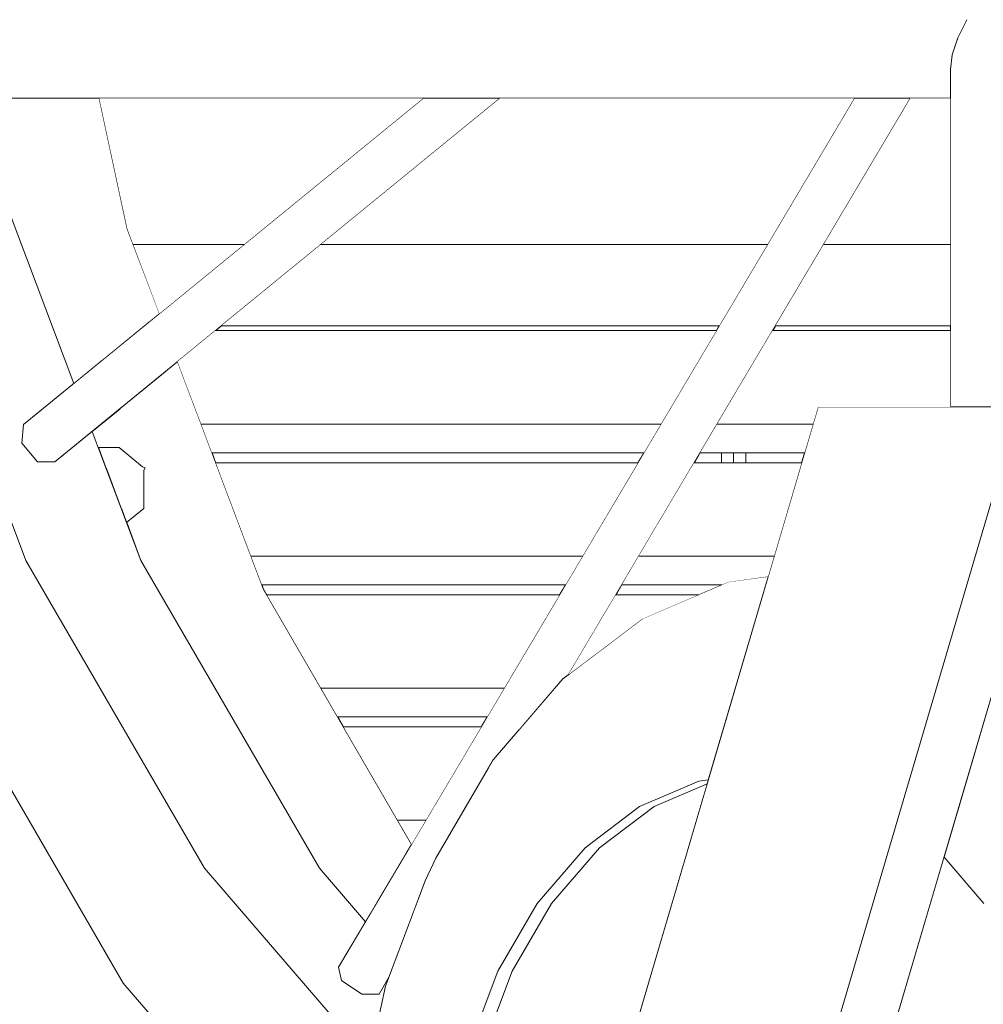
# Model space of a CAD drawing. Header units: millimetres. Extents: x 90539 to 127778, y -34922 to 14506.
# Tile 78 of 256: x 110870 to 110988, y 106 to 228. Entities that reach past the tile are written whole.
import ezdxf

# ---------------------------------------------------------------- set-up
doc = ezdxf.new("R2010")
doc.units = ezdxf.units.MM
doc.header["$MEASUREMENT"] = 0
doc.linetypes.add('Wipeout_Contour', pattern=[1000, 0, -1000])
for name, color, linetype in [('Nowe_A-Meble-Kuchnia', 7, 'Continuous'), ('Nowe_A-Niepełnosprawni', 7, 'Continuous'), ('Nowe_A-Wymiary-Wewnętrzne', 7, 'Continuous'), ('Nowe_A-Wymiary-Zewnętrzne', 7, 'Continuous'), ('Nowe_A-Ściany-Działowe', 7, 'Continuous'), ('Nowe_Drzwi Archicad', 7, 'Continuous')]:
    doc.layers.add(name, color=color, linetype=linetype)
for name, color, linetype, lineweight in [('Nowe_A-Meble-Kuchnia_Nr_pióra__4', 7, 'Continuous', 13), ('Nowe_A-Niepełnosprawni_Nr_pióra__4', 7, 'Continuous', 13), ('Nowe_A-Wymiary-Wewnętrzne_Nr_pióra__46', 5, 'Continuous', 15), ('Nowe_A-Wymiary-Zewnętrzne_Nr_pióra__46', 5, 'Continuous', 15), ('Nowe_Drzwi Archicad_Nr_pióra__3', 7, 'Continuous', 13)]:
    doc.layers.add(name, color=color, linetype=linetype, lineweight=lineweight)
for name, color, linetype, lineweight, true_color in [('Nowe_A-Wymiary-Wewnętrzne_Nr_pióra__45', 7, 'Continuous', 15, 0x40a5ff), ('Nowe_A-Wymiary-Wewnętrzne_Nr_pióra__85', 7, 'Continuous', 13, 0x80c2ff), ('Nowe_A-Wymiary-Zewnętrzne_Nr_pióra__45', 7, 'Continuous', 15, 0x40a5ff), ('Nowe_A-Wymiary-Zewnętrzne_Nr_pióra__85', 7, 'Continuous', 13, 0x80c2ff)]:
    doc.layers.add(name, color=color, linetype=linetype, lineweight=lineweight, true_color=true_color)
doc.styles.add('STYL_AUTOMATYCZNY_2', font='arial.ttf')
doc.dimstyles.new('STYL_AUTOMATYCZNY__1', dxfattribs={"dimtxt": 125, "dimasz": 47.5, "dimexe": 0.18, "dimexo": 20, "dimgap": 0, "dimtad": 1, "dimdec": 1, "dimlfac": 0.1, "dimzin": 0, "dimdsep": 46, "dimtxsty": 'STYL_AUTOMATYCZNY_2', "dimblk": 'ARROWHEAD_11', "dimblk1": 'ARROWHEAD_11', "dimblk2": 'ARROWHEAD_11', "dimcen": 0.09, "dimclrd": 256, "dimclre": 256, "dimclrt": 5, "dimadec": 1, "dimazin": 0, "dimtfac": 1, "dimtdec": 4, "dimtmove": 0, "dimatfit": 3, "dimfxl": 0, "dimtolj": 1, "dimtzin": 0, "dimarcsym": 0})

# ---------------------------------------------------------------- blocks, each defined once
blk = doc.blocks.new('ElemPrzekroju_19')
at = {"color": 254, "linetype": 'Wipeout_Contour', "lineweight": 0, "ltscale": 443700.360986}
blk.add_wipeout([(110893.83, 189.39), (110955.48, 189.39), (110955.84, 190), (110894.58, 190)], dxfattribs=at).dxf.layer = 'Nowe_A-Meble-Kuchnia'
at = {"color": 254, "linetype": 'Wipeout_Contour', "lineweight": 0, "ltscale": 443680.212488}
blk.add_wipeout([(110946.56, 174.36), (110893.4, 174.36), (110893.87, 173.14), (110945.83, 173.14)], dxfattribs=at).dxf.layer = 'Nowe_A-Meble-Kuchnia'
at = {"color": 254, "linetype": 'Wipeout_Contour', "lineweight": 0, "ltscale": 443827.927615}
blk.add_wipeout([(110956.1, 174.36), (110956.1, 173.14), (110957.6, 173.14), (110957.6, 174.36)], dxfattribs=at).dxf.layer = 'Nowe_A-Meble-Kuchnia'
at = {"color": 254, "linetype": 'Wipeout_Contour', "lineweight": 0, "ltscale": 554573.596036}
blk.add_wipeout([(110936.92, 158.11), (110899.55, 158.11), (110899.72, 157.65), (110900.16, 156.89), (110936.19, 156.89)], dxfattribs=at).dxf.layer = 'Nowe_A-Meble-Kuchnia'
at = {"color": 254, "linetype": 'Wipeout_Contour', "lineweight": 0, "ltscale": 332869.172082}
blk.add_wipeout([(110956.1, 158.09), (110956.14, 158.11), (110956.1, 158.11)], dxfattribs=at).dxf.layer = 'Nowe_A-Meble-Kuchnia'
at = {"color": 254, "linetype": 'Wipeout_Contour', "lineweight": 0, "ltscale": 443672.659514}
blk.add_wipeout([(110908.88, 141.86), (110909.59, 140.64), (110926.55, 140.64), (110927.28, 141.86)], dxfattribs=at).dxf.layer = 'Nowe_A-Meble-Kuchnia'
at = {"color": 254, "linetype": 'Wipeout_Contour', "lineweight": 0, "ltscale": 443818.747912}
blk.add_wipeout([(110953.48, 174.36), (110952.75, 173.14), (110956.1, 173.14), (110956.1, 174.36)], dxfattribs=at).dxf.layer = 'Nowe_A-Meble-Kuchnia'
at = {"color": 254, "linetype": 'Wipeout_Contour', "lineweight": 0, "ltscale": 554752.646896}
blk.add_wipeout([(110943.84, 158.11), (110943.11, 156.89), (110953.29, 156.89), (110956.1, 158.09), (110956.1, 158.11)], dxfattribs=at).dxf.layer = 'Nowe_A-Meble-Kuchnia'
at = {"layer": 'Nowe_A-Meble-Kuchnia_Nr_pióra__4', "color": 7, "linetype": 'Continuous', "lineweight": 13}
blk.add_line((110956.1, 173.14), (110956.1, 174.36), dxfattribs=at)
blk = doc.blocks.new('ElemPrzekroju_20')
at = {"color": 254, "linetype": 'Wipeout_Contour', "lineweight": 0, "ltscale": 443894.340782}
blk.add_wipeout([(110962.76, 190), (110962.39, 189.39), (110984.28, 189.39), (110984.28, 190)], dxfattribs=at).dxf.layer = 'Nowe_A-Meble-Kuchnia'
at = {"color": 254, "linetype": 'Wipeout_Contour', "lineweight": 0, "ltscale": 443833.927557}
blk.add_wipeout([(110957.6, 174.36), (110957.6, 173.14), (110959.1, 173.14), (110959.1, 174.36)], dxfattribs=at).dxf.layer = 'Nowe_A-Meble-Kuchnia'
at = {"layer": 'Nowe_A-Meble-Kuchnia_Nr_pióra__4', "color": 7, "linetype": 'Continuous', "lineweight": 13}
blk.add_line((110957.6, 173.14), (110957.6, 174.36), dxfattribs=at)
at = {"color": 254, "linetype": 'Wipeout_Contour', "lineweight": 0, "ltscale": 443851.093774}
blk.add_wipeout([(110959.1, 173.14), (110965.97, 173.14), (110966.33, 174.36), (110959.1, 174.36)], dxfattribs=at).dxf.layer = 'Nowe_A-Meble-Kuchnia'
at = {"layer": 'Nowe_A-Meble-Kuchnia_Nr_pióra__4', "color": 7, "linetype": 'Continuous', "lineweight": 13}
blk.add_line((110959.1, 174.36), (110959.1, 173.14), dxfattribs=at)
blk = doc.blocks.new('ElemPrzekroju_23')
at = {"color": 254, "linetype": 'Wipeout_Contour', "lineweight": 0, "ltscale": 443956.080883}
blk.add_wipeout([(110989.61, 327.66), (110987.79, 330), (110987.79, 180), (110989.61, 180)], dxfattribs=at).dxf.layer = 'Nowe_A-Niepełnosprawni'
at = {"color": 254, "linetype": 'Wipeout_Contour', "lineweight": 0, "ltscale": 554408.01294}
blk.add_wipeout([(110882.14, 179.85), (110878.65, 176.99), (110879.4, 175), (110881.97, 175), (110884.87, 172.63)], dxfattribs=at).dxf.layer = 'Nowe_A-Niepełnosprawni'
at = {"color": 254, "linetype": 'Wipeout_Contour', "lineweight": 0, "ltscale": 443957.410038}
blk.add_wipeout([(110989.48, 144.91), (110984.92, 129.45), (110993.22, 142.36), (110989.54, 145.14)], dxfattribs=at).dxf.layer = 'Nowe_A-Niepełnosprawni'
at = {"color": 254, "linetype": 'Wipeout_Contour', "lineweight": 0, "ltscale": 443695.219332}
blk.add_wipeout([(110928, 136.57), (110920.96, 124.45), (110919.66, 121.67), (110926.25, 133.03)], dxfattribs=at).dxf.layer = 'Nowe_A-Niepełnosprawni'
at = {"color": 254, "linetype": 'Wipeout_Contour', "lineweight": 0, "ltscale": 554481.424491}
blk.add_wipeout([(110872.82, 91.4), (110904.43, 54.72), (110911.1, 74.54), (110911, 76), (110882.49, 109.08)], dxfattribs=at).dxf.layer = 'Nowe_A-Niepełnosprawni'
at = {"color": 254, "linetype": 'Wipeout_Contour', "lineweight": 0, "ltscale": 443674.386186}
blk.add_wipeout([(110914.76, 108.7), (110911.74, 94.63), (110922.78, 90.73), (110924.99, 101.05)], dxfattribs=at).dxf.layer = 'Nowe_A-Niepełnosprawni'
at = {"color": 254, "linetype": 'Wipeout_Contour', "lineweight": 0, "ltscale": 443948.956812}
blk.add_wipeout([(110986.3, 227.66), (110986.3, 180), (110987.79, 180), (110987.79, 230)], dxfattribs=at).dxf.layer = 'Nowe_A-Niepełnosprawni'
at = {"color": 254, "linetype": 'Wipeout_Contour', "lineweight": 0, "ltscale": 998074.726965}
blk.add_wipeout([(110885.03, 167.5), (110882.89, 165.76), (110884.65, 161.11), (110906.64, 123.22), (110912.31, 116.64), (110913.39, 118.45), (110913.07, 118.82), (110890.54, 157.65), (110885.03, 172.21)], dxfattribs=at).dxf.layer = 'Nowe_A-Niepełnosprawni'
at = {"color": 254, "linetype": 'Wipeout_Contour', "lineweight": 0, "ltscale": 443725.509101}
blk.add_wipeout([(110936.57, 146.52), (110928, 136.57), (110926.25, 133.03), (110934.29, 142.36)], dxfattribs=at).dxf.layer = 'Nowe_A-Niepełnosprawni'
at = {"color": 254, "linetype": 'Wipeout_Contour', "lineweight": 0, "ltscale": 554952.287077}
blk.add_wipeout([(110983.5, 124.61), (110988.42, 118.89), (111001.25, 133.03), (110993.22, 142.36), (110984.92, 129.45)], dxfattribs=at).dxf.layer = 'Nowe_A-Niepełnosprawni'
at = {"color": 254, "linetype": 'Wipeout_Contour', "lineweight": 0, "ltscale": 443688.122451}
blk.add_wipeout([(110919.66, 121.67), (110914.76, 108.7), (110924.99, 101.05), (110928.59, 110.56)], dxfattribs=at).dxf.layer = 'Nowe_A-Niepełnosprawni'
at = {"color": 254, "linetype": 'Wipeout_Contour', "lineweight": 0, "ltscale": 443943.744854}
blk.add_wipeout([(110985.19, 180), (110986.3, 180), (110986.3, 227.66), (110985.19, 225.41)], dxfattribs=at).dxf.layer = 'Nowe_A-Niepełnosprawni'
at = {"color": 254, "linetype": 'Wipeout_Contour', "lineweight": 0, "ltscale": 776214.99781}
blk.add_wipeout([(110887.95, 184.59), (110882.14, 179.85), (110884.87, 172.63), (110885.19, 172.5), (110885.03, 172.21), (110890.54, 157.65), (110897.34, 159.74)], dxfattribs=at).dxf.layer = 'Nowe_A-Niepełnosprawni'
at = {"color": 254, "linetype": 'Wipeout_Contour', "lineweight": 0, "ltscale": 443761.10852}
blk.add_wipeout([(110946.35, 153.91), (110936.57, 146.52), (110934.29, 142.36), (110943.46, 149.29)], dxfattribs=at).dxf.layer = 'Nowe_A-Niepełnosprawni'
at = {"color": 254, "linetype": 'Wipeout_Contour', "lineweight": 0, "ltscale": 443461.158521}
blk.add_wipeout([(110858.75, 150), (110846.88, 136.11), (110872.82, 91.4), (110882.49, 109.08)], dxfattribs=at).dxf.layer = 'Nowe_A-Niepełnosprawni'
at = {"color": 254, "linetype": 'Wipeout_Contour', "lineweight": 0, "ltscale": 443708.059991}
blk.add_wipeout([(110926.25, 133.03), (110919.66, 121.67), (110928.59, 110.56), (110933.42, 118.89)], dxfattribs=at).dxf.layer = 'Nowe_A-Niepełnosprawni'
at = {"color": 254, "linetype": 'Wipeout_Contour', "lineweight": 0, "ltscale": 443940.152502}
blk.add_wipeout([(110984.51, 223.33), (110984.51, 180), (110985.19, 180), (110985.19, 225.41)], dxfattribs=at).dxf.layer = 'Nowe_A-Niepełnosprawni'
at = {"color": 254, "linetype": 'Wipeout_Contour', "lineweight": 0, "ltscale": 443574.815942}
blk.add_wipeout([(110887.95, 184.59), (110897.34, 159.74), (110899.72, 157.65), (110889.16, 185.58)], dxfattribs=at).dxf.layer = 'Nowe_A-Niepełnosprawni'
at = {"color": 254, "linetype": 'Wipeout_Contour', "lineweight": 0, "ltscale": 554412.407278}
blk.add_wipeout([(110881.97, 175), (110879.4, 175), (110880.34, 172.5), (110885.19, 172.5), (110884.87, 172.63)], dxfattribs=at).dxf.layer = 'Nowe_A-Niepełnosprawni'
at = {"color": 254, "linetype": 'Wipeout_Contour', "lineweight": 0, "ltscale": 332650.799476}
blk.add_wipeout([(110882.23, 167.5), (110882.89, 165.76), (110885.03, 167.5)], dxfattribs=at).dxf.layer = 'Nowe_A-Niepełnosprawni'
at = {"color": 254, "linetype": 'Wipeout_Contour', "lineweight": 0, "ltscale": 443800.647437}
blk.add_wipeout([(110956.96, 158.46), (110946.35, 153.91), (110943.46, 149.29), (110953.41, 153.56)], dxfattribs=at).dxf.layer = 'Nowe_A-Niepełnosprawni'
at = {"color": 254, "linetype": 'Wipeout_Contour', "lineweight": 0, "ltscale": 443733.426248}
blk.add_wipeout([(110934.29, 142.36), (110926.25, 133.03), (110933.42, 118.89), (110939.32, 125.73)], dxfattribs=at).dxf.layer = 'Nowe_A-Niepełnosprawni'
at = {"color": 254, "linetype": 'Wipeout_Contour', "lineweight": 0, "ltscale": 443442.699955}
blk.add_wipeout([(110846.88, 136.11), (110848.18, 133.33), (110874.56, 87.87), (110872.82, 91.4)], dxfattribs=at).dxf.layer = 'Nowe_A-Niepełnosprawni'
at = {"color": 254, "linetype": 'Wipeout_Contour', "lineweight": 0, "ltscale": 443710.901296}
blk.add_wipeout([(110928.59, 110.56), (110924.99, 101.05), (110926.76, 101.05), (110930.36, 110.56)], dxfattribs=at).dxf.layer = 'Nowe_A-Niepełnosprawni'
at = {"color": 254, "linetype": 'Wipeout_Contour', "lineweight": 0, "ltscale": 443626.28554}
blk.add_wipeout([(110827.17, 227.66), (110826.69, 225.41), (110985.19, 225.41), (110986.3, 227.66)], dxfattribs=at).dxf.layer = 'Nowe_A-Niepełnosprawni'
at = {"color": 254, "linetype": 'Wipeout_Contour', "lineweight": 0, "ltscale": 443938.317782}
blk.add_wipeout([(110984.51, 223.33), (110984.28, 221.51), (110984.28, 180), (110984.51, 180)], dxfattribs=at).dxf.layer = 'Nowe_A-Niepełnosprawni'
at = {"color": 254, "linetype": 'Wipeout_Contour', "lineweight": 0, "ltscale": 554417.666552}
blk.add_wipeout([(110880.34, 172.5), (110882.23, 167.5), (110885.03, 167.5), (110885.03, 172.21), (110885.19, 172.5)], dxfattribs=at).dxf.layer = 'Nowe_A-Niepełnosprawni'
at = {"color": 254, "linetype": 'Wipeout_Contour', "lineweight": 0, "ltscale": 554532.08038}
blk.add_wipeout([(110897.34, 159.74), (110890.54, 157.65), (110913.07, 118.82), (110913.78, 119.11), (110917.39, 125.2)], dxfattribs=at).dxf.layer = 'Nowe_A-Niepełnosprawni'
at = {"color": 254, "linetype": 'Wipeout_Contour', "lineweight": 0, "ltscale": 443832.893925}
blk.add_wipeout([(110956.96, 158.46), (110953.41, 153.56), (110960.5, 154.55), (110961.85, 159.14)], dxfattribs=at).dxf.layer = 'Nowe_A-Niepełnosprawni'
at = {"color": 254, "linetype": 'Wipeout_Contour', "lineweight": 0, "ltscale": 443763.238599}
blk.add_wipeout([(110943.46, 149.29), (110934.29, 142.36), (110939.32, 125.73), (110946.04, 130.81)], dxfattribs=at).dxf.layer = 'Nowe_A-Niepełnosprawni'
at = {"color": 254, "linetype": 'Wipeout_Contour', "lineweight": 0, "ltscale": 554660.242943}
blk.add_wipeout([(110933.42, 118.89), (110928.59, 110.56), (110930.36, 110.56), (110932.48, 114.21), (110935.19, 118.89)], dxfattribs=at).dxf.layer = 'Nowe_A-Niepełnosprawni'
at = {"color": 254, "linetype": 'Wipeout_Contour', "lineweight": 0, "ltscale": 443619.666663}
blk.add_wipeout([(110825.15, 218.23), (110825.1, 218), (110984.28, 218), (110984.28, 218.23)], dxfattribs=at).dxf.layer = 'Nowe_A-Niepełnosprawni'
at = {"color": 254, "linetype": 'Wipeout_Contour', "lineweight": 0, "ltscale": 443632.714188}
blk.add_wipeout([(110899.72, 157.65), (110897.34, 159.74), (110917.39, 125.2), (110917.98, 126.19)], dxfattribs=at).dxf.layer = 'Nowe_A-Niepełnosprawni'
at = {"color": 254, "linetype": 'Wipeout_Contour', "lineweight": 0, "ltscale": 443796.3552}
blk.add_wipeout([(110953.41, 153.56), (110943.46, 149.29), (110946.04, 130.81), (110953.34, 133.94)], dxfattribs=at).dxf.layer = 'Nowe_A-Niepełnosprawni'
at = {"color": 254, "linetype": 'Wipeout_Contour', "lineweight": 0, "ltscale": 443749.289872}
blk.add_wipeout([(110939.32, 125.73), (110933.42, 118.89), (110935.19, 118.89), (110941.09, 125.73)], dxfattribs=at).dxf.layer = 'Nowe_A-Niepełnosprawni'
at = {"color": 254, "linetype": 'Wipeout_Contour', "lineweight": 0, "ltscale": 332740.47266}
blk.add_wipeout([(110913.78, 119.11), (110913.07, 118.82), (110913.39, 118.45)], dxfattribs=at).dxf.layer = 'Nowe_A-Niepełnosprawni'
at = {"color": 254, "linetype": 'Wipeout_Contour', "lineweight": 0, "ltscale": 443619.865577}
blk.add_wipeout([(110825.15, 218.23), (110984.28, 218.23), (110984.28, 218.91), (110825.3, 218.91)], dxfattribs=at).dxf.layer = 'Nowe_A-Niepełnosprawni'
at = {"color": 254, "linetype": 'Wipeout_Contour', "lineweight": 0, "ltscale": 443822.919826}
blk.add_wipeout([(110953.41, 153.56), (110953.34, 133.94), (110954.47, 134.1), (110960.5, 154.55)], dxfattribs=at).dxf.layer = 'Nowe_A-Niepełnosprawni'
at = {"color": 254, "linetype": 'Wipeout_Contour', "lineweight": 0, "ltscale": 443774.550906}
blk.add_wipeout([(110939.32, 125.73), (110941.09, 125.73), (110947.81, 130.81), (110946.04, 130.81)], dxfattribs=at).dxf.layer = 'Nowe_A-Niepełnosprawni'
at = {"color": 254, "linetype": 'Wipeout_Contour', "lineweight": 0, "ltscale": 665420.352642}
blk.add_wipeout([(110882.49, 109.08), (110911, 76), (110910.72, 80), (110911.74, 94.63), (110912.81, 99.64), (110892.49, 123.22)], dxfattribs=at).dxf.layer = 'Nowe_A-Niepełnosprawni'
at = {"color": 254, "linetype": 'Wipeout_Contour', "lineweight": 0, "ltscale": 443620.256418}
blk.add_wipeout([(110825.3, 218.91), (110984.28, 218.91), (110984.28, 220.02), (110825.53, 220.02)], dxfattribs=at).dxf.layer = 'Nowe_A-Niepełnosprawni'
at = {"color": 254, "linetype": 'Wipeout_Contour', "lineweight": 0, "ltscale": 665235.389297}
blk.add_wipeout([(110865.38, 218), (110868.31, 204.33), (110876.41, 182.9), (110879.91, 185.76), (110873.79, 201.94), (110870.35, 218)], dxfattribs=at).dxf.layer = 'Nowe_A-Niepełnosprawni'
at = {"color": 254, "linetype": 'Wipeout_Contour', "lineweight": 0, "ltscale": 443504.532756}
blk.add_wipeout([(110870.51, 161.11), (110858.75, 150), (110882.49, 109.08), (110892.49, 123.22)], dxfattribs=at).dxf.layer = 'Nowe_A-Niepełnosprawni'
at = {"color": 254, "linetype": 'Wipeout_Contour', "lineweight": 0, "ltscale": 554755.76904}
blk.add_wipeout([(110953.34, 133.94), (110946.04, 130.81), (110947.81, 130.81), (110954.33, 133.61), (110954.43, 133.94)], dxfattribs=at).dxf.layer = 'Nowe_A-Niepełnosprawni'
at = {"color": 254, "linetype": 'Wipeout_Contour', "lineweight": 0, "ltscale": 443620.824194}
blk.add_wipeout([(110825.85, 221.51), (110825.53, 220.02), (110984.28, 220.02), (110984.28, 221.51)], dxfattribs=at).dxf.layer = 'Nowe_A-Niepełnosprawni'
at = {"color": 254, "linetype": 'Wipeout_Contour', "lineweight": 0, "ltscale": 443503.471777}
blk.add_wipeout([(110870.35, 218), (110873.79, 201.94), (110880.85, 203.39), (110877.71, 218)], dxfattribs=at).dxf.layer = 'Nowe_A-Niepełnosprawni'
at = {"color": 254, "linetype": 'Wipeout_Contour', "lineweight": 0, "ltscale": 332862.018665}
blk.add_wipeout([(110953.34, 133.94), (110954.43, 133.94), (110954.47, 134.1)], dxfattribs=at).dxf.layer = 'Nowe_A-Niepełnosprawni'
at = {"color": 254, "linetype": 'Wipeout_Contour', "lineweight": 0, "ltscale": 1109096.238436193}
blk.add_wipeout([(110892.49, 123.22), (110912.81, 99.64), (110914.76, 108.7), (110915.17, 109.81), (110913.96, 107.75), (110911.83, 107.75), (110909.35, 109.4), (110908.99, 111.05), (110912.31, 116.64), (110906.64, 123.22)], dxfattribs=at).dxf.layer = 'Nowe_A-Niepełnosprawni'
at = {"color": 254, "linetype": 'Wipeout_Contour', "lineweight": 0, "ltscale": 443621.779184}
blk.add_wipeout([(110826.24, 223.33), (110825.85, 221.51), (110984.28, 221.51), (110984.51, 223.33)], dxfattribs=at).dxf.layer = 'Nowe_A-Niepełnosprawni'
at = {"color": 254, "linetype": 'Wipeout_Contour', "lineweight": 0, "ltscale": 443521.931118}
blk.add_wipeout([(110877.71, 218), (110880.85, 203.39), (110882.98, 201.94), (110879.53, 218)], dxfattribs=at).dxf.layer = 'Nowe_A-Niepełnosprawni'
at = {"color": 254, "linetype": 'Wipeout_Contour', "lineweight": 0, "ltscale": 443425.074773}
blk.add_wipeout([(110854.17, 204.33), (110841.11, 196.68), (110858.75, 150), (110870.51, 161.11)], dxfattribs=at).dxf.layer = 'Nowe_A-Niepełnosprawni'
at = {"color": 254, "linetype": 'Wipeout_Contour', "lineweight": 0, "ltscale": 6546638.056106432}
blk.add_wipeout([(110923.8, 80), (110924.55, 69.27), (110926.76, 58.95), (110930.36, 49.44), (110935.19, 41.11), (110941.09, 34.27), (110947.81, 29.19), (110955.1, 26.06), (110961.81, 25.12), (110968.51, 26.06), (110975.81, 29.19), (110982.53, 34.27), (110988.42, 41.11), (110993.26, 49.44), (110996.85, 58.95), (110999.07, 69.27), (110999.82, 80), (110999.07, 90.73), (110996.85, 101.05), (110993.26, 110.56), (110988.42, 118.89), (110983.5, 124.61), (110976.88, 102.16), (110977.69, 101.21), (110980.33, 96.67), (110982.29, 91.48), (110983.5, 85.85), (110983.91, 80), (110983.5, 74.15), (110982.29, 68.52), (110980.33, 63.33), (110977.69, 58.79), (110974.48, 55.06), (110970.81, 52.28), (110966.83, 50.58), (110962.69, 50), (110957.39, 50), (110953.25, 50.58), (110949.27, 52.28), (110945.6, 55.06), (110942.39, 58.79), (110941.68, 60), (110932.64, 60), (110936.68, 73.71), (110936.58, 74.15), (110936.18, 80), (110936.58, 85.85), (110937.79, 91.48), (110939.75, 96.67), (110942.39, 101.21), (110945.6, 104.94), (110945.96, 105.21), (110954.33, 133.61), (110947.81, 130.81), (110941.09, 125.73), (110935.19, 118.89), (110930.36, 110.56), (110926.76, 101.05), (110924.55, 90.73)], dxfattribs=at).dxf.layer = 'Nowe_A-Niepełnosprawni'
at = {"color": 254, "linetype": 'Wipeout_Contour', "lineweight": 0, "ltscale": 443623.545872}
blk.add_wipeout([(110826.24, 223.33), (110984.51, 223.33), (110985.19, 225.41), (110826.69, 225.41)], dxfattribs=at).dxf.layer = 'Nowe_A-Niepełnosprawni'
at = {"color": 254, "linetype": 'Wipeout_Contour', "lineweight": 0, "ltscale": 443520.85484}
blk.add_wipeout([(110880.85, 203.39), (110873.79, 201.94), (110879.91, 185.76), (110885.72, 190.5)], dxfattribs=at).dxf.layer = 'Nowe_A-Niepełnosprawni'
at = {"color": 254, "linetype": 'Wipeout_Contour', "lineweight": 0, "ltscale": 443914.732674}
blk.add_wipeout([(110957.39, 60), (110964.46, 60), (110999.82, 180), (110992.74, 180)], dxfattribs=at).dxf.layer = 'Nowe_A-Niepełnosprawni'
at = {"color": 254, "linetype": 'Wipeout_Contour', "lineweight": 0, "ltscale": 443554.658199}
blk.add_wipeout([(110884.65, 161.11), (110870.51, 161.11), (110892.49, 123.22), (110906.64, 123.22)], dxfattribs=at).dxf.layer = 'Nowe_A-Niepełnosprawni'
at = {"layer": 'Nowe_A-Niepełnosprawni_Nr_pióra__4', "color": 7, "linetype": 'Continuous', "lineweight": 13}
for p, q in [((110985.19, 225.41), (110986.3, 227.66)), ((110984.51, 223.33), (110985.19, 225.41)), ((110984.28, 221.51), (110984.51, 223.33)), ((110882.49, 109.08), (110858.75, 150))]:
    blk.add_line(p, q, dxfattribs=at)
at = {"color": 254, "linetype": 'Wipeout_Contour', "lineweight": 0, "ltscale": 443537.022647}
blk.add_wipeout([(110882.98, 201.94), (110880.85, 203.39), (110885.72, 190.5), (110886.93, 191.49)], dxfattribs=at).dxf.layer = 'Nowe_A-Niepełnosprawni'
at = {"color": 254, "linetype": 'Wipeout_Contour', "lineweight": 0, "ltscale": 443851.09311}
blk.add_wipeout([(110968, 180), (110932.64, 60), (110957.39, 60), (110992.74, 180)], dxfattribs=at).dxf.layer = 'Nowe_A-Niepełnosprawni'
at = {"layer": 'Nowe_A-Niepełnosprawni_Nr_pióra__4', "color": 7, "linetype": 'Continuous', "lineweight": 13}
for p, q in [((110984.28, 221.51), (110984.28, 180)), ((110983.5, 124.61), (110988.42, 118.89))]:
    blk.add_line(p, q, dxfattribs=at)
at = {"color": 254, "linetype": 'Wipeout_Contour', "lineweight": 0, "ltscale": 443765.141164}
blk.add_wipeout([(110972.45, 218), (110908.99, 111.05), (110909.35, 109.4), (110973.79, 218)], dxfattribs=at).dxf.layer = 'Nowe_A-Niepełnosprawni'
at = {"color": 254, "linetype": 'Wipeout_Contour', "lineweight": 0, "ltscale": 1108719.537693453}
blk.add_wipeout([(110854.17, 204.33), (110870.51, 161.11), (110884.65, 161.11), (110878.65, 176.99), (110874.05, 173.24), (110871.93, 173.24), (110870.01, 175.54), (110870.2, 177.83), (110876.41, 182.9), (110868.31, 204.33)], dxfattribs=at).dxf.layer = 'Nowe_A-Niepełnosprawni'
at = {"layer": 'Nowe_A-Niepełnosprawni_Nr_pióra__4', "color": 7, "linetype": 'Continuous', "lineweight": 13}
for p, q in [((110884.87, 172.63), (110885.19, 172.5)), ((110885.19, 172.5), (110885.03, 172.21)), ((110885.03, 172.21), (110885.03, 167.5)), ((110882.89, 165.76), (110885.03, 167.5)), ((110892.49, 123.22), (110870.51, 161.11)), ((110906.64, 123.22), (110884.65, 161.11))]:
    blk.add_line(p, q, dxfattribs=at)
at = {"color": 254, "linetype": 'Wipeout_Contour', "lineweight": 0, "ltscale": 998393.103292}
blk.add_wipeout([(110909.35, 109.4), (110911.83, 107.75), (110918.9, 119.65), (110919.66, 121.67), (110920.96, 124.45), (110928, 136.57), (110931, 140.06), (110977.25, 218), (110973.79, 218)], dxfattribs=at).dxf.layer = 'Nowe_A-Niepełnosprawni'
at = {"layer": 'Nowe_A-Niepełnosprawni_Nr_pióra__4', "color": 7, "linetype": 'Continuous', "lineweight": 13}
for p, q in [((110899.72, 157.65), (110917.98, 126.19)), ((110920.96, 124.45), (110928, 136.57)), ((110946.04, 130.81), (110953.34, 133.94)), ((110954.33, 133.61), (110947.81, 130.81)), ((110953.34, 133.94), (110954.47, 134.1)), ((110939.32, 125.73), (110946.04, 130.81)), ((110947.81, 130.81), (110941.09, 125.73)), ((110933.42, 118.89), (110939.32, 125.73)), ((110941.09, 125.73), (110935.19, 118.89)), ((110920.96, 124.45), (110919.66, 121.67)), ((110928.59, 110.56), (110933.42, 118.89)), ((110935.19, 118.89), (110930.36, 110.56)), ((110909.35, 109.4), (110908.99, 111.05)), ((110924.99, 101.05), (110928.59, 110.56)), ((110930.36, 110.56), (110926.76, 101.05)), ((110911, 76), (110882.49, 109.08))]:
    blk.add_line(p, q, dxfattribs=at)
at = {"color": 254, "linetype": 'Wipeout_Contour', "lineweight": 0, "ltscale": 443582.374814}
blk.add_wipeout([(110870.01, 175.54), (110922.01, 218), (110919.4, 218), (110870.2, 177.83)], dxfattribs=at).dxf.layer = 'Nowe_A-Niepełnosprawni'
at = {"color": 254, "linetype": 'Wipeout_Contour', "lineweight": 0, "ltscale": 554762.472241}
blk.add_wipeout([(110977.25, 218), (110931, 140.06), (110936.57, 146.52), (110937.27, 147.05), (110979.37, 218)], dxfattribs=at).dxf.layer = 'Nowe_A-Niepełnosprawni'
at = {"color": 254, "linetype": 'Wipeout_Contour', "lineweight": 0, "ltscale": 443660.309444}
blk.add_wipeout([(110911.83, 107.75), (110913.96, 107.75), (110915.17, 109.81), (110918.9, 119.65)], dxfattribs=at).dxf.layer = 'Nowe_A-Niepełnosprawni'
at = {"layer": 'Nowe_A-Niepełnosprawni_Nr_pióra__4', "color": 7, "linetype": 'Continuous', "lineweight": 13}
for p, q in [((110979.37, 218), (110937.27, 147.05)), ((110932.64, 60), (110968, 180)), ((110992.74, 180), (110957.39, 60)), ((110968, 180), (110992.74, 180)), ((110996.87, 170), (110975.16, 96.32)), ((110956.96, 158.46), (110961.85, 159.14)), ((110946.35, 153.91), (110956.96, 158.46)), ((110936.57, 146.52), (110946.35, 153.91)), ((110928, 136.57), (110936.57, 146.52)), ((110912.81, 99.64), (110892.49, 123.22)), ((110912.31, 116.64), (110906.64, 123.22)), ((110914.76, 108.7), (110919.66, 121.67)), ((110909.35, 109.4), (110911.83, 107.75)), ((110915.17, 109.81), (110913.96, 107.75)), ((110911.74, 94.63), (110914.76, 108.7)), ((110911.83, 107.75), (110913.96, 107.75))]:
    blk.add_line(p, q, dxfattribs=at)
at = {"color": 254, "linetype": 'Wipeout_Contour', "lineweight": 0, "ltscale": 443591.451918}
blk.add_wipeout([(110870.01, 175.54), (110871.93, 173.24), (110926.75, 218), (110922.01, 218)], dxfattribs=at).dxf.layer = 'Nowe_A-Niepełnosprawni'
at = {"layer": 'Nowe_A-Niepełnosprawni_Nr_pióra__4', "color": 7, "linetype": 'Continuous', "lineweight": 13}
for p, q in [((110870.51, 161.11), (110854.17, 204.33)), ((110870.01, 175.54), (110870.2, 177.83))]:
    blk.add_line(p, q, dxfattribs=at)
at = {"color": 254, "linetype": 'Wipeout_Contour', "lineweight": 0, "ltscale": 443602.303389}
blk.add_wipeout([(110871.93, 173.24), (110874.05, 173.24), (110928.87, 218), (110926.75, 218)], dxfattribs=at).dxf.layer = 'Nowe_A-Niepełnosprawni'
at = {"layer": 'Nowe_A-Niepełnosprawni_Nr_pióra__4', "color": 7, "linetype": 'Continuous', "lineweight": 13}
for p, q in [((110825.1, 218), (110984.28, 218)), ((110919.4, 218), (110870.2, 177.83)), ((110928.87, 218), (110874.05, 173.24)), ((110879.53, 218), (110882.98, 201.94)), ((110972.45, 218), (110908.99, 111.05)), ((110876.41, 182.9), (110868.31, 204.33)), ((110882.98, 201.94), (110886.93, 191.49)), ((110889.16, 185.58), (110899.72, 157.65)), ((110884.65, 161.11), (110878.65, 176.99)), ((110870.01, 175.54), (110871.93, 173.24)), ((110881.97, 175), (110879.4, 175)), ((110881.97, 175), (110884.87, 172.63)), ((110871.93, 173.24), (110874.05, 173.24))]:
    blk.add_line(p, q, dxfattribs=at)
blk = doc.blocks.new('ElemPrzekroju_25')
at = {"color": 254, "linetype": 'Wipeout_Contour', "lineweight": 0, "ltscale": 6815411.693442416}
blk.add_wipeout([(109677.6, 2540), (109677.6, 2100), (110477.6, 2100), (110477.6, 519.19), (110503.66, 549.44), (110520.6, 562.24), (110520.6, 2117), (111654.6, 2117), (111654.6, 0), (111973.1, 0), (111973.1, 2.45), (111943.06, 2.45), (111910.44, 86.95), (111909.1, 94.15), (111909.1, 204.5), (111973.1, 204.5), (111973.1, 205.5), (111908.1, 205.5), (111908.1, 228.49), (111870.92, 228.49), (111870.92, 232.26), (111870.92, 232.76), (111870.9, 257.12), (111870.92, 260.3), (111870.92, 477.41), (111870.9, 514.77), (111870.92, 548.64), (111870.92, 566.63), (111870.72, 573.91), (111870.15, 590.35), (111869.58, 605.28), (111868.94, 621.57), (111868.28, 635.36), (111867.53, 651.5), (111866.73, 666.91), (111866.46, 675.53), (111870.87, 676.73), (111870.92, 687.28), (111870.92, 691.98), (111870.92, 692.51), (111908.1, 692.51), (111908.1, 717), (111918.49, 749.19), (111892.43, 753.66), (111890.42, 755.43), (111889.48, 757.69), (111889.61, 759.5), (111889.69, 759.95), (111890.43, 764.33), (111895.67, 795.02), (111896.27, 798.52), (111897.03, 800.85), (111898.43, 802.31), (111900.88, 803.3), (111934.17, 797.72), (111934, 797.19), (111947.82, 839.98), (111973.27, 839.98), (111973.27, 840), (112527.6, 840), (112527.6, 2540)], dxfattribs=at).dxf.layer = 'Nowe_A-Ściany-Działowe'
blk = doc.blocks.new('ElemPrzekroju_26')
at = {"color": 254, "linetype": 'Wipeout_Contour', "lineweight": 0, "ltscale": 332668.78941}
blk.add_wipeout([(110883.71, 200), (110886.93, 191.49), (110897.35, 200)], dxfattribs=at).dxf.layer = 'Nowe_Drzwi Archicad'
at = {"color": 254, "linetype": 'Wipeout_Contour', "lineweight": 0, "ltscale": 443900.415399}
blk.add_wipeout([(110968.69, 200), (110962.76, 190), (110984.28, 190), (110984.28, 200)], dxfattribs=at).dxf.layer = 'Nowe_Drzwi Archicad'
at = {"color": 254, "linetype": 'Wipeout_Contour', "lineweight": 0, "ltscale": 443681.261139}
blk.add_wipeout([(110892.07, 177.9), (110893.4, 174.36), (110946.56, 174.36), (110948.66, 177.9)], dxfattribs=at).dxf.layer = 'Nowe_Drzwi Archicad'
at = {"color": 254, "linetype": 'Wipeout_Contour', "lineweight": 0, "ltscale": 443843.246735}
blk.add_wipeout([(110955.58, 177.9), (110953.48, 174.36), (110966.33, 174.36), (110967.38, 177.9)], dxfattribs=at).dxf.layer = 'Nowe_Drzwi Archicad'
at = {"color": 254, "linetype": 'Wipeout_Contour', "lineweight": 0, "ltscale": 665727.568739}
blk.add_wipeout([(110943.84, 158.11), (110956.14, 158.11), (110956.96, 158.46), (110961.85, 159.14), (110962.59, 161.65), (110945.93, 161.65)], dxfattribs=at).dxf.layer = 'Nowe_Drzwi Archicad'
at = {"color": 254, "linetype": 'Wipeout_Contour', "lineweight": 0, "ltscale": 886931.063938}
blk.add_wipeout([(110837.6, 160.67), (110837.6, 50), (110907.45, 50), (110906.71, 50.56), (110898.58, 60), (110847.6, 60), (110847.6, 134.58), (110846.88, 136.11)], dxfattribs=at).dxf.layer = 'Nowe_Drzwi Archicad'
at = {"color": 254, "linetype": 'Wipeout_Contour', "lineweight": 0, "ltscale": 443780.515005}
blk.add_wipeout([(110937.27, 147.05), (110946.35, 153.91), (110953.29, 156.89), (110943.11, 156.89)], dxfattribs=at).dxf.layer = 'Nowe_Drzwi Archicad'
at = {"color": 254, "linetype": 'Wipeout_Contour', "lineweight": 0, "ltscale": 332754.196696}
blk.add_wipeout([(110919.73, 129.15), (110916.26, 129.15), (110917.98, 126.19)], dxfattribs=at).dxf.layer = 'Nowe_Drzwi Archicad'
at = {"color": 254, "linetype": 'Wipeout_Contour', "lineweight": 0, "ltscale": 443719.603935}
blk.add_wipeout([(110894.58, 190), (110955.84, 190), (110961.77, 200), (110906.82, 200)], dxfattribs=at).dxf.layer = 'Nowe_Drzwi Archicad'
at = {"color": 254, "linetype": 'Wipeout_Contour', "lineweight": 0, "ltscale": 554580.444222}
blk.add_wipeout([(110889.16, 185.58), (110892.07, 177.9), (110948.66, 177.9), (110955.48, 189.39), (110893.83, 189.39)], dxfattribs=at).dxf.layer = 'Nowe_Drzwi Archicad'
at = {"color": 254, "linetype": 'Wipeout_Contour', "lineweight": 0, "ltscale": 443674.168158}
blk.add_wipeout([(110939.02, 161.65), (110898.21, 161.65), (110899.55, 158.11), (110936.92, 158.11)], dxfattribs=at).dxf.layer = 'Nowe_Drzwi Archicad'
at = {"color": 254, "linetype": 'Wipeout_Contour', "lineweight": 0, "ltscale": 443672.734957}
blk.add_wipeout([(110929.37, 145.4), (110906.83, 145.4), (110908.88, 141.86), (110927.28, 141.86)], dxfattribs=at).dxf.layer = 'Nowe_Drzwi Archicad'
at = {"color": 254, "linetype": 'Wipeout_Contour', "lineweight": 0, "ltscale": 443672.47079}
blk.add_wipeout([(110926.55, 140.64), (110909.59, 140.64), (110916.26, 129.15), (110919.73, 129.15)], dxfattribs=at).dxf.layer = 'Nowe_Drzwi Archicad'
at = {"color": 254, "linetype": 'Wipeout_Contour', "lineweight": 0, "ltscale": 665822.717614}
blk.add_wipeout([(110955.58, 177.9), (110967.38, 177.9), (110968, 180), (110984.28, 180), (110984.28, 189.39), (110962.39, 189.39)], dxfattribs=at).dxf.layer = 'Nowe_Drzwi Archicad'
at = {"color": 254, "linetype": 'Wipeout_Contour', "lineweight": 0, "ltscale": 443677.478242}
blk.add_wipeout([(110945.83, 173.14), (110893.87, 173.14), (110898.21, 161.65), (110939.02, 161.65)], dxfattribs=at).dxf.layer = 'Nowe_Drzwi Archicad'
at = {"color": 254, "linetype": 'Wipeout_Contour', "lineweight": 0, "ltscale": 443672.973257}
blk.add_wipeout([(110900.16, 156.89), (110906.83, 145.4), (110929.37, 145.4), (110936.19, 156.89)], dxfattribs=at).dxf.layer = 'Nowe_Drzwi Archicad'
at = {"color": 254, "linetype": 'Wipeout_Contour', "lineweight": 0, "ltscale": 443827.5817}
blk.add_wipeout([(110952.75, 173.14), (110945.93, 161.65), (110962.59, 161.65), (110965.97, 173.14)], dxfattribs=at).dxf.layer = 'Nowe_Drzwi Archicad'
at = {"color": 254, "linetype": 'Wipeout_Contour', "lineweight": 0, "ltscale": 2438294.332274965}
blk.add_wipeout([(110637.6, 2.24), (110637.6, 0), (110968, 0), (110956.96, 1.54), (110946.35, 6.09), (110936.57, 13.48), (110928, 23.43), (110920.96, 35.55), (110919.66, 38.33), (110918.37, 41.75), (110907.45, 50), (110837.6, 50), (110837.6, 160.67), (110827.6, 187.11), (110823.04, 208.39), (110818.47, 187.11), (110799.2, 136.11), (110797.89, 133.33), (110771.51, 87.87), (110739.37, 50.56), (110702.69, 22.84), (110662.9, 5.76)], dxfattribs=at).dxf.layer = 'Nowe_Drzwi Archicad'
at = {"layer": 'Nowe_Drzwi Archicad_Nr_pióra__3', "color": 7, "linetype": 'Continuous', "lineweight": 13}
for p, q in [((110955.48, 189.39), (110893.83, 189.39)), ((110894.58, 190), (110955.84, 190)), ((110984.28, 189.39), (110962.39, 189.39)), ((110962.76, 190), (110984.28, 190)), ((110892.07, 177.9), (110948.66, 177.9)), ((110955.58, 177.9), (110967.38, 177.9)), ((110893.4, 174.36), (110946.56, 174.36)), ((110953.48, 174.36), (110966.33, 174.36)), ((110945.83, 173.14), (110893.87, 173.14)), ((110965.97, 173.14), (110952.75, 173.14)), ((110898.21, 161.65), (110939.02, 161.65)), ((110945.93, 161.65), (110962.59, 161.65)), ((110899.55, 158.11), (110936.92, 158.11)), ((110943.84, 158.11), (110956.14, 158.11)), ((110936.19, 156.89), (110900.16, 156.89)), ((110953.29, 156.89), (110943.11, 156.89)), ((110906.83, 145.4), (110929.37, 145.4)), ((110908.88, 141.86), (110927.28, 141.86)), ((110926.55, 140.64), (110909.59, 140.64)), ((110916.26, 129.15), (110919.73, 129.15))]:
    blk.add_line(p, q, dxfattribs=at)
at = {"color": 254, "linetype": 'Wipeout_Contour', "lineweight": 0, "ltscale": 554464.815365}
blk.add_wipeout([(110879.53, 218), (110882.98, 201.94), (110883.71, 200), (110897.35, 200), (110919.4, 218)], dxfattribs=at).dxf.layer = 'Nowe_Drzwi Archicad'
at = {"layer": 'Nowe_Drzwi Archicad_Nr_pióra__3', "color": 7, "linetype": 'Continuous', "lineweight": 13}
blk.add_line((110897.35, 200), (110883.71, 200), dxfattribs=at)
at = {"color": 254, "linetype": 'Wipeout_Contour', "lineweight": 0, "ltscale": 443770.533649}
blk.add_wipeout([(110906.82, 200), (110961.77, 200), (110972.45, 218), (110928.87, 218)], dxfattribs=at).dxf.layer = 'Nowe_Drzwi Archicad'
at = {"layer": 'Nowe_Drzwi Archicad_Nr_pióra__3', "color": 7, "linetype": 'Continuous', "lineweight": 13}
blk.add_line((110961.77, 200), (110906.82, 200), dxfattribs=at)
at = {"color": 254, "linetype": 'Wipeout_Contour', "lineweight": 0, "ltscale": 443916.722202}
blk.add_wipeout([(110968.69, 200), (110984.28, 200), (110984.28, 218), (110979.37, 218)], dxfattribs=at).dxf.layer = 'Nowe_Drzwi Archicad'
at = {"layer": 'Nowe_Drzwi Archicad_Nr_pióra__3', "color": 7, "linetype": 'Continuous', "lineweight": 13}
blk.add_line((110984.28, 200), (110968.69, 200), dxfattribs=at)
blk = doc.blocks.new('*D714')
at = {"layer": 'Nowe_A-Wymiary-Wewnętrzne_Nr_pióra__45', "linetype": 'Continuous', "lineweight": 15, "true_color": 0x40a5ff}
for points in [[(116511.16, 900), (116512.12, 895.22), (116514.83, 891.16), (116518.88, 888.45), (116523.66, 887.5), (116528.45, 888.45), (116532.5, 891.16), (116535.21, 895.22), (116536.16, 900), (116535.21, 904.78), (116532.5, 908.84), (116528.45, 911.55), (116523.66, 912.5), (116518.88, 911.55), (116514.83, 908.84), (116512.12, 904.78)], [(116511.16, 0), (116512.12, -4.78), (116514.83, -8.84), (116518.88, -11.55), (116523.66, -12.5), (116528.45, -11.55), (116532.5, -8.84), (116535.21, -4.78), (116536.16, 0), (116535.21, 4.78), (116532.5, 8.84), (116528.45, 11.55), (116523.66, 12.5), (116518.88, 11.55), (116514.83, 8.84), (116512.12, 4.78)]]:
    blk.add_hatch(color=161, dxfattribs=at).paths.add_polyline_path(points)
at = {"layer": 'Nowe_A-Wymiary-Wewnętrzne_Nr_pióra__45', "color": 161, "linetype": 'Continuous', "lineweight": 15, "true_color": 0x40a5ff}
for centre in [(116523.66, 900), (116523.66, 0)]:
    blk.add_circle(centre, 12.5, dxfattribs=at)
at = {"layer": 'Nowe_A-Wymiary-Wewnętrzne_Nr_pióra__85', "color": 151, "linetype": 'Continuous', "lineweight": 13, "true_color": 0x80c2ff}
for p, q in [((116511.16, 900), (116476.79, 900)), ((116570.54, 900), (116536.16, 900)), ((116523.66, 12.5), (116523.66, 887.5)), ((116511.16, 0), (116476.79, 0)), ((116570.54, 0), (116536.16, 0)), ((116523.66, -25), (116523.66, -12.5))]:
    blk.add_line(p, q, dxfattribs=at)
at = {"layer": 'Nowe_A-Wymiary-Wewnętrzne_Nr_pióra__46', "color": 5, "lineweight": 15, "insert": (116498.66, 283.17), "char_height": 125, "attachment_point": 7, "rotation": 90, "style": 'STYL_AUTOMATYCZNY_2'}
blk.add_mtext('\\A1;{\\pql;\\fArial|b0|i0|c238|p0;\\W1.000000;90,0}', dxfattribs=at)
blk = doc.blocks.new('ARROWHEAD_11')
at = {"color": 0, "linetype": 'Continuous', "lineweight": 0}
blk.add_line((0, 0), (-1, 0), dxfattribs=at)
at = {"color": 0, "linetype": 'Continuous', "lineweight": 0, "const_width": 0.25, "flags": 128}
blk.add_lwpolyline([(-0.125, 0, 1), (0.125, 0, 1)], format="xyb", close=True, dxfattribs=at)
blk = doc.blocks.new('*D748')
at = {"layer": 'Nowe_A-Wymiary-Zewnętrzne_Nr_pióra__45', "linetype": 'Continuous', "lineweight": 15, "true_color": 0x40a5ff}
for points in [[(119375.13, 12845), (119376.08, 12840.22), (119378.79, 12836.16), (119382.84, 12833.45), (119387.63, 12832.5), (119392.41, 12833.45), (119396.47, 12836.16), (119399.18, 12840.22), (119400.13, 12845), (119399.18, 12849.78), (119396.47, 12853.84), (119392.41, 12856.55), (119387.63, 12857.5), (119382.84, 12856.55), (119378.79, 12853.84), (119376.08, 12849.78)], [(119375.13, -450), (119376.08, -454.78), (119378.79, -458.84), (119382.84, -461.55), (119387.63, -462.5), (119392.41, -461.55), (119396.47, -458.84), (119399.18, -454.78), (119400.13, -450), (119399.18, -445.22), (119396.47, -441.16), (119392.41, -438.45), (119387.63, -437.5), (119382.84, -438.45), (119378.79, -441.16), (119376.08, -445.22)]]:
    blk.add_hatch(color=161, dxfattribs=at).paths.add_polyline_path(points)
at = {"layer": 'Nowe_A-Wymiary-Zewnętrzne_Nr_pióra__45', "color": 161, "linetype": 'Continuous', "lineweight": 15, "true_color": 0x40a5ff}
for centre in [(119387.63, 12845), (119387.63, -450)]:
    blk.add_circle(centre, 12.5, dxfattribs=at)
at = {"layer": 'Nowe_A-Wymiary-Zewnętrzne_Nr_pióra__85', "color": 151, "linetype": 'Continuous', "lineweight": 13, "true_color": 0x80c2ff}
for p, q in [((119387.63, 12857.5), (119387.63, 12870)), ((119375.13, 12845), (119340.75, 12845)), ((119434.5, 12845), (119400.13, 12845)), ((119387.63, -437.5), (119387.63, 12832.5)), ((119375.13, -450), (119340.75, -450)), ((119434.5, -450), (119400.13, -450)), ((119387.63, -475), (119387.63, -462.5))]:
    blk.add_line(p, q, dxfattribs=at)
at = {"layer": 'Nowe_A-Wymiary-Zewnętrzne_Nr_pióra__46', "color": 5, "lineweight": 15, "insert": (119362.63, 5911.52), "char_height": 125, "attachment_point": 7, "rotation": 90, "style": 'STYL_AUTOMATYCZNY_2'}
blk.add_mtext('\\A1;{\\pql;\\fArial|b0|i0|c238|p0;\\W1.000000;1\xa0329,5}', dxfattribs=at)

msp = doc.modelspace()

# ---------------------------------------------------------------- block references
at = {"layer": 'Nowe_A-Meble-Kuchnia', "lineweight": 0}
msp.add_blockref('ElemPrzekroju_19', (0, 0), dxfattribs=at)

# ---------------------------------------------------------------- next in the draw order: block references
msp.add_blockref('ElemPrzekroju_20', (0, 0), dxfattribs=at)

# ---------------------------------------------------------------- next in the draw order: block references
at = {"layer": 'Nowe_A-Niepełnosprawni', "lineweight": 0}
msp.add_blockref('ElemPrzekroju_23', (0, 0), dxfattribs=at)

# ---------------------------------------------------------------- next in the draw order: block references
at = {"layer": 'Nowe_A-Ściany-Działowe', "lineweight": 0}
msp.add_blockref('ElemPrzekroju_25', (0, 0), dxfattribs=at)

# ---------------------------------------------------------------- next in the draw order: block references
at = {"layer": 'Nowe_Drzwi Archicad', "lineweight": 0}
msp.add_blockref('ElemPrzekroju_26', (0, 0), dxfattribs=at)

# ---------------------------------------------------------------- next in the draw order: dimensions: what is measured, and where the dimension line sits
at = {"layer": 'Nowe_A-Wymiary-Wewnętrzne', "color": 151, "linetype": 'Continuous', "lineweight": 13, "true_color": 0x80c2ff}
dim = msp.add_linear_dim(base=(116523.66, 900), p1=(99177.6, 0), p2=(116907.6, 900), angle=90, dimstyle='STYL_AUTOMATYCZNY__1', dxfattribs=at)
dim.commit()
dim.dimension.update_dxf_attribs({"geometry": '*D714', "text_midpoint": (116436.16, 445), "dimtype": 160, "text_rotation": 90})
at = {"layer": 'Nowe_A-Wymiary-Zewnętrzne', "color": 151, "linetype": 'Continuous', "lineweight": 13, "true_color": 0x80c2ff}
dim = msp.add_linear_dim(base=(119387.63, 12845), p1=(95120.09, -450), p2=(98654.74, 12845), angle=90, dimstyle='STYL_AUTOMATYCZNY__1', dxfattribs=at)
dim.commit()
dim.dimension.update_dxf_attribs({"geometry": '*D748', "text_midpoint": (119300.13, 6192.64), "dimtype": 160, "text_rotation": 90})

doc.saveas('drawing.dxf')
